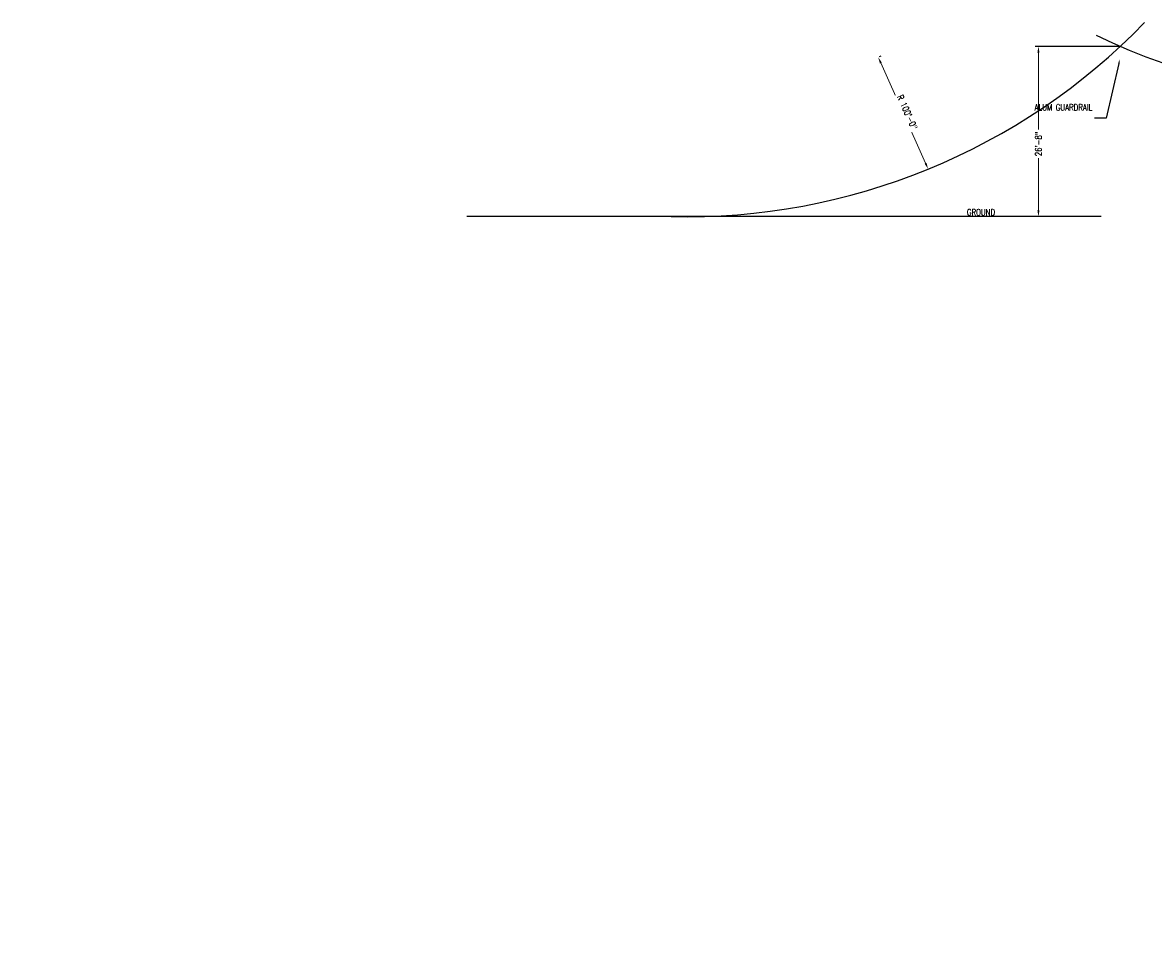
# Model space of a CAD drawing. Header units: inches. Extents: x -21414 to 10640, y -3342 to 4565.
# Tile 4 of 7: x -2027 to 98, y 2812 to 4565. Entities that reach past the tile are written whole.
import ezdxf
from ezdxf import colors
from ezdxf.entities.mleader import LeaderData, LeaderLine
from ezdxf.math import Vec2, Vec3

# ---------------------------------------------------------------- set-up
doc = ezdxf.new("R2010")
doc.units = ezdxf.units.IN
doc.header["$MEASUREMENT"] = 0
doc.layers.get('Defpoints').update_dxf_attribs({"color": 6})
for name, color, linetype, lineweight in [('E-ANNO-DIMS', 1, 'Continuous', 9), ('E-GRND-CIRC', 4, 'Continuous', 50), ('G-Anno-Std-Scrn', 8, 'Continuous', 35), ('G-Bgrd-Std-Scrn', 250, 'Continuous', 35)]:
    doc.layers.add(name, color=color, linetype=linetype, lineweight=lineweight)
doc.styles.add('Annotative', font='romans.shx', dxfattribs={"width": 0.8, "height": 0.125})
doc.dimstyles.new('Annotative', dxfattribs={"dimscale": 0, "dimtxt": 0.125, "dimasz": 0.125, "dimexe": 0.0625, "dimexo": 0.03125, "dimgap": 0.03125, "dimtad": 1, "dimdec": 3, "dimzin": 3, "dimdsep": 46, "dimlunit": 4, "dimtxsty": 'Annotative', "dimcen": 0.09, "dimclrd": 256, "dimclrt": 2, "dimazin": 2, "dimtfac": 1, "dimtdec": 3, "dimtmove": 1, "dimatfit": 3, "dimfxl": 1, "dimtfill": 1, "dimfrac": 2, "dimtolj": 1, "dimtzin": 0, "dimlwd": -1, "dimarcsym": 0})

# ---------------------------------------------------------------- blocks, each defined once
blk = doc.blocks.new('*D17')
at = {"layer": 'Defpoints', "color": 0, "lineweight": -3, "transparency": 16777216}
for p in [(-419.3, 4499.8), (-325.4, 4289.3), (-325.3, 4289.3)]:
    blk.add_point(p, dxfattribs=at)
at = {"layer": 'E-ANNO-DIMS', "color": 0, "lineweight": -2, "transparency": 16777216}
for p, q in [((-416.6, 4501.1), (-413.8, 4502.3)), ((-322.6, 4290.5), (-319.8, 4291.8))]:
    blk.add_line(p, q, dxfattribs=at)
at = {"layer": 'E-ANNO-DIMS', "transparency": 16777216}
blk.add_line((-414.4, 4488.9), (-330.2, 4300.3), dxfattribs=at)
at = {"layer": 'E-ANNO-DIMS', "lineweight": -3, "transparency": 16777216}
for points in [[(-412.5, 4489.7), (-416.2, 4488.1), (-419.2, 4499.9)], [(-328.4, 4301.1), (-332, 4299.5), (-325.3, 4289.3)]]:
    blk.add_solid(points, dxfattribs=at)
at = {"layer": 'E-ANNO-DIMS', "color": 2, "lineweight": -3, "transparency": 16777216, "insert": (-364.6, 4396.3), "char_height": 12, "attachment_point": 5, "rotation": 294.048, "style": 'Annotative', "bg_fill": 3, "box_fill_scale": 1.25, "bg_fill_color": 256, "bg_fill_true_color": 13158600, "bg_fill_transparency": 0}
blk.add_mtext('\\A1;R 100\'-0"', dxfattribs=at)
blk = doc.blocks.new('*D18')
at = {"layer": 'Defpoints', "color": 0, "lineweight": -3, "transparency": 16777216}
for p in [(35.8, 4520), (-118, 4200), (-36.9, 4200)]:
    blk.add_point(p, dxfattribs=at)
at = {"layer": 'E-ANNO-DIMS', "color": 0, "lineweight": -2, "transparency": 16777216}
for p, q in [((32.8, 4520), (-124, 4520)), ((-39.9, 4200), (-124, 4200))]:
    blk.add_line(p, q, dxfattribs=at)
at = {"layer": 'E-ANNO-DIMS', "transparency": 16777216}
for p, q in [((-118, 4508), (-118, 4363.6)), ((-118, 4212), (-118, 4309.6))]:
    blk.add_line(p, q, dxfattribs=at)
at = {"layer": 'E-ANNO-DIMS', "lineweight": -3, "transparency": 16777216}
for points in [[(-120, 4508), (-116, 4508), (-118, 4520)], [(-120, 4212), (-116, 4212), (-118, 4200)]]:
    blk.add_solid(points, dxfattribs=at)
at = {"layer": 'E-ANNO-DIMS', "color": 2, "lineweight": -3, "transparency": 16777216, "insert": (-118, 4336.6), "char_height": 12, "attachment_point": 5, "rotation": 90, "style": 'Annotative', "bg_fill": 3, "box_fill_scale": 1.25, "bg_fill_color": 256, "bg_fill_true_color": 13158600, "bg_fill_transparency": 0}
blk.add_mtext('\\A1;26\'-8"', dxfattribs=at)

msp = doc.modelspace()

# ---------------------------------------------------------------- linework, layer by layer
at = {"layer": 'E-GRND-CIRC', "lineweight": -3}
msp.add_arc((-780.3555, 5399.6951), 1200, 268.6615429, 315.90267, dxfattribs=at)

# ---------------------------------------------------------------- next in the draw order: dimensions: what is measured, and where the dimension line sits
at = {"layer": 'E-ANNO-DIMS', "lineweight": -3}
dim = msp.add_linear_dim(base=(-117.9741, 4200), p1=(35.835, 4520.0003), p2=(-36.9077, 4200), angle=90, dimstyle='Annotative', override={"dimpost": '\\X'}, dxfattribs=at)
dim.commit()
dim.dimension.update_dxf_attribs({"geometry": '*D18', "text_midpoint": (-117.9741, 4336.599), "dimtype": 160, "text_rotation": 90})
dim = msp.add_linear_dim(base=(-325.2939, 4289.3285), p1=(-419.3066, 4499.8457), p2=(-325.3549, 4289.3013), angle=294.0479707, text='R 100\'-0"', dimstyle='Annotative', override={"dimscale": 0, "dimtxt": 0.125, "dimpost": '\\X', "dimclrt": 2}, dxfattribs=at)
dim.commit()
dim.dimension.update_dxf_attribs({"geometry": '*D17', "text_midpoint": (-373.8606, 4392.1436), "dimtype": 161})

# ---------------------------------------------------------------- next in the draw order: linework, layer by layer
at = {"layer": 'E-GRND-CIRC', "lineweight": -3}
msp.add_arc((511.197, 5622.0724), 1200, 244.2698239, 295.7301761, dxfattribs=at)
at = {"layer": 'G-Bgrd-Std-Scrn', "lineweight": -3}
msp.add_line((0, 4200), (-1192.548, 4200), dxfattribs=at)

# ---------------------------------------------------------------- next in the draw order: leaders
at = {"layer": 'G-Anno-Std-Scrn', "lineweight": -3}
ml = msp.add_multileader_mtext('Standard', dxfattribs=at)
ml.set_content('{\\Fromans|c0;ALUM GUARDRAIL}', color=256, style='Annotative')
ml.set_leader_properties()
ml.build(insert=Vec2(0, 0))
ml.multileader.update_dxf_attribs({"text_right_attachment_type": 3, "dogleg_length": 0.36, "arrow_head_size": 9, "scale": 96})
ctx = ml.context
ctx.base_point, ctx.scale, ctx.char_height, ctx.arrow_head_size, ctx.landing_gap_size, ctx.plane_origin = Vec3(-95.5713, 4405.2668), 96, 12, 9, 4.32, Vec3(-56.746, 4635.7737)
ctx.right_attachment, ctx.text_align_type = 3, 2
notes = []
notes.append((ctx, [(1, (1, 1, 0), (9.4416, 4385.2668), (-1, 0), 21.8586, [(0, [(35, 4496.3292)], 0, [])])]))
ctx.mtext.insert, ctx.mtext.width, ctx.mtext.alignment, ctx.mtext.flow_direction = Vec3(-16.737, 4411.2668), 98.887978, 3, 5
ml = msp.add_multileader_mtext('Standard', dxfattribs=at)
ml.set_content('EARTH COVERED', color=256, style='Annotative')
ml.set_leader_properties()
ml.build(insert=Vec2(0, 0))
ml.multileader.update_dxf_attribs({"text_right_attachment_type": 3, "dogleg_length": 0.36, "arrow_head_size": 9, "scale": 96})
ctx = ml.context
ctx.base_point, ctx.scale, ctx.char_height, ctx.arrow_head_size, ctx.landing_gap_size, ctx.plane_origin = Vec3(157.8066, 4348.0914), 96, 12, 9, 4.32, Vec3(383.8693, 4443.7551)
ctx.right_attachment, ctx.text_align_type = 3, 2
notes.append((ctx, [(0, (1, 1, 0), (238.1455, 4328.0914), (-1, 0), 9.9846, [(0, [(242.4321, 4420.5741)], 0, [])])]))
ctx.mtext.insert, ctx.mtext.width, ctx.mtext.alignment, ctx.mtext.flow_direction = Vec3(223.8409, 4354.0914), 98.887978, 3, 5
ml = msp.add_multileader_mtext('Standard', dxfattribs=at)
ml.set_content('GROUND', color=256, style='Annotative')
ml.set_leader_properties()
ml.build(insert=Vec2(0, 0))
ml.multileader.update_dxf_attribs({"text_right_attachment_type": 3, "dogleg_length": 0.36, "arrow_head_size": 9, "scale": 96})
ctx = ml.context
ctx.base_point, ctx.scale, ctx.char_height, ctx.arrow_head_size, ctx.landing_gap_size, ctx.plane_origin = Vec3(-259.9792, 4208.2969), 96, 12, 9, 4.32, Vec3(-237.2141, 4343.9606)
ctx.right_attachment, ctx.text_align_type = 3, 2
notes.append((ctx, [(0, (0, 0, 0), (0, 0), (1, 0), 1, [])]))
ctx.mtext.insert, ctx.mtext.width, ctx.mtext.alignment, ctx.mtext.flow_direction = Vec3(-199.4306, 4214.2969), 98.887978, 3, 5
ml = msp.add_multileader_mtext('Standard', dxfattribs=at)
ml.set_content('GROUND', color=256, style='Annotative')
ml.set_leader_properties()
ml.build(insert=Vec2(0, 0))
ml.multileader.update_dxf_attribs({"text_right_attachment_type": 3, "dogleg_length": 0.36, "arrow_head_size": 9, "scale": 96})
ctx = ml.context
ctx.base_point, ctx.scale, ctx.char_height, ctx.arrow_head_size, ctx.landing_gap_size, ctx.plane_origin = Vec3(1635.3536, 4208.2969), 96, 12, 9, 4.32, Vec3(1658.1186, 4343.9606)
ctx.right_attachment, ctx.text_align_type = 3, 2
notes.append((ctx, [(0, (0, 0, 0), (0, 0), (1, 0), 1, [])]))
ctx.mtext.insert, ctx.mtext.width, ctx.mtext.alignment, ctx.mtext.flow_direction = Vec3(1695.9022, 4214.2969), 98.887978, 3, 5
for ctx, leaders in notes:
    for number, flags, end, landing, length, lines in leaders:
        leader = LeaderData()
        leader.index, (leader.has_last_leader_line, leader.has_dogleg_vector, leader.attachment_direction) = number, flags
        leader.last_leader_point, leader.dogleg_vector, leader.dogleg_length = Vec3(end), Vec3(landing), length
        for number, points, colour, breaks in lines:
            line = LeaderLine()
            line.index, line.vertices, line.color, line.breaks = number, Vec3.list(points), colors.encode_raw_color(colour), breaks
            leader.lines.append(line)
        ctx.leaders.append(leader)

doc.saveas('drawing.dxf')
